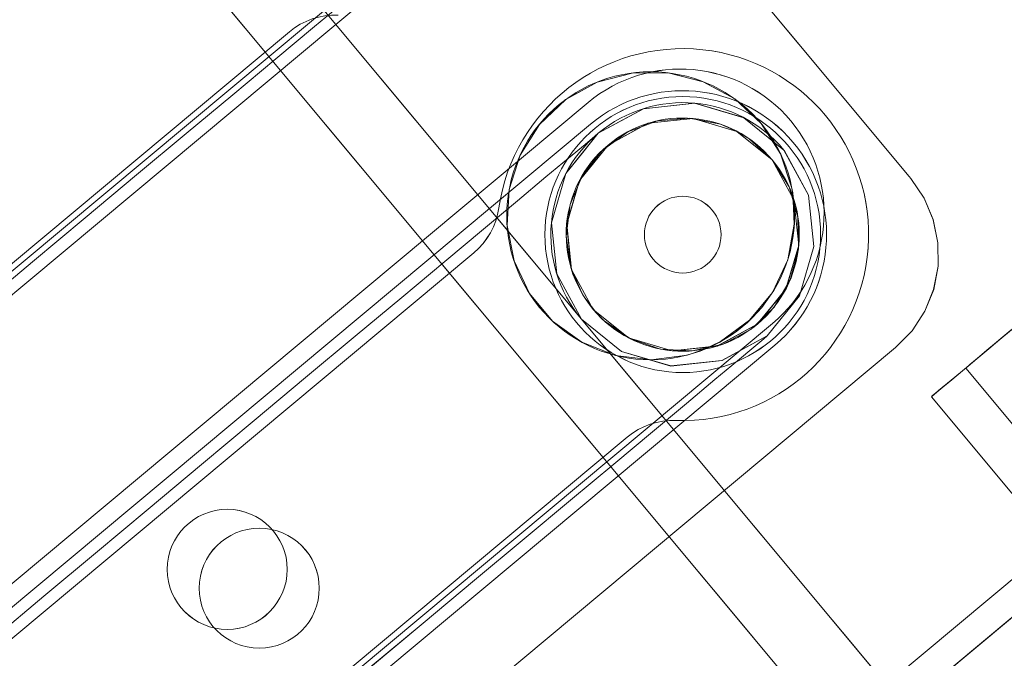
# Model space of a CAD drawing. Header units: millimetres. Extents: x -125266 to 274256, y -711690 to -301689.
# Tile 57 of 256: x -53293 to -53252, y -361047 to -361020. Entities that reach past the tile are written whole.
import ezdxf

# ---------------------------------------------------------------- set-up
doc = ezdxf.new("R2010")
doc.units = ezdxf.units.MM
doc.linetypes.add('CONTINOUS', pattern=[0])
for name, color, linetype, lineweight in [('AD Wall', 8, 'Continuous', 15), ('ARCH', 7, 'Continuous', 0), ('Equipment', 8, 'Continuous', 0), ('MEPTEK HVAC-Kitchen Fresh Air Duct', 3, 'Continuous', 30), ('MEPTEK-TEXT1', 7, 'Continuous', 30)]:
    doc.layers.add(name, color=color, linetype=linetype, lineweight=lineweight)
doc.layers.add('Light Equipment', color=8, linetype='Continuous')
doc.styles.get("Standard").update_dxf_attribs({"font": 'ARIALN.TTF'})
doc.styles.add('Times New Roman', font='times.ttf', dxfattribs={"height": 150})
doc.dimstyles.new('ARA-125', dxfattribs={"dimtxt": 200, "dimasz": 75, "dimexe": 0, "dimexo": 75, "dimgap": 7.5, "dimtad": 0, "dimdec": 0, "dimrnd": 5, "dimdsep": 46, "dimtxsty": 'Times New Roman', "dimblk": 'ARCHTICK', "dimcen": 56.25, "dimdle": 56.25, "dimclrd": 256, "dimclre": 256, "dimclrt": 256, "dimazin": 3, "dimtfac": 1, "dimtdec": 0, "dimtix": 1, "dimtmove": 1, "dimatfit": 3, "dimfxl": 0, "dimtolj": 1, "dimlwd": -1, "dimlwe": 0, "dimarcsym": 0})
pattern_1 = [(22.867872, (419150.544, -703283.92), (-30.845707, 73.1364), [])]

# ---------------------------------------------------------------- blocks, each defined once
blk = doc.blocks.new('A$Cf0359734')
at = {"layer": 'Equipment', "extrusion": (0, 0, -1), "elevation": -15}
for points in [[(-610.078, 1224.798, -3.802846), (-1131.035, 947.449, 3.802846)], [(-563.585, 1106.137, -3.146449), (-1057.949, 842.946, 3.146449)], [(-701.401, 287.039, -2.242091), (-691.22, 292.459, 2.242091)], [(-703.607, 292.296, -0.9995), (-693.014, 297.936, 0.9995)], [(-704.042, 291.499, -0.9995), (-693.448, 297.139, 0.9995)], [(-696.16, 289.464), (-698.216, 288.845), (-700.349, 289.062), (-702.24, 290.073), (-703.6, 291.734), (-704.218, 293.79), (-704.002, 295.923), (-702.99, 297.814), (-701.329, 299.174, -1)], [(-701.029, 298.61, -0.999719), (-696.461, 290.028, -0.999719)]]:
    blk.add_lwpolyline(points, format="xyb", close=True, dxfattribs=at)
for points in [[(-591.722, 1158.987, -3.538831), (-1086.084, 895.797), (-1091.774, 906.486), (-1091.58, 906.121), (-1086.084, 895.797), (-1084.559, 898.382), (-1083.015, 900.957), (-1081.46, 903.525), (-1079.888, 906.087), (-1078.303, 908.636), (-1076.702, 911.181)], [(-1077.22, 914.233), (-1087.359, 908.836), (-1091.168, 906.808, 3.626728), (-598.019, 1169.352)], [(-597.218, 1169.311, -3.616317), (-1091.58, 906.121), (-1091.532, 906.208), (-1091.475, 906.293), (-1091.426, 906.38), (-1091.369, 906.465), (-1091.32, 906.552), (-1091.272, 906.639), (-1091.215, 906.724), (-1091.168, 906.808), (-598.022, 1169.351)], [(-597.218, 1169.31, -3.616317), (-1091.582, 906.12, 3.616317), (-597.219, 1169.312)], [(-591.722, 1158.988, -3.538831), (-1086.084, 895.795), (-1084.554, 898.384), (-1083.015, 900.956), (-1081.455, 903.526), (-1079.889, 906.086), (-1078.304, 908.635), (-1076.703, 911.179)], [(-599.158, 1041.719, -0.011713), (-984.646, 836.489), (-990.409, 833.326), (-995.883, 829.759), (-1000.962, 825.886), (-1005.713, 821.665), (-1011.224, 815.871), (-1016.164, 809.592), (-1020.378, 803.047), (-1023.979, 796.101), (-1025.529, 792.694), (-1080.437, 895.526, 3.572618), (-594.649, 1154.151, -3.572618), (-1080.436, 895.526, 3.572618), (-594.65, 1154.151, -3.572618), (-1080.31, 895.593), (-1031.842, 804.552), (-1031.857, 804.516), (-1031.842, 804.552)], [(-546.271, 1063.035, -2.890001), (-1031.776, 804.429), (-1025.527, 792.692)]]:
    blk.add_lwpolyline(points, format="xyb", dxfattribs=at)
for points in [[(-310.659, 510.899), (-706.676, 300.066)], [(-289.408, 506.011), (-713.146, 280.42), (-711.737, 277.773), (-713.146, 280.42)], [(-702.911, 282.47), (-704.632, 281.554), (-706.289, 280.672), (-707.814, 279.86), (-709.153, 279.147), (-710.249, 278.564), (-711.064, 278.13), (-711.567, 277.862), (-711.737, 277.772), (-713.146, 280.419), (-711.737, 277.772), (-287.998, 503.363), (-711.737, 277.772), (-711.567, 277.862), (-711.064, 278.13), (-710.249, 278.564), (-709.153, 279.147), (-707.814, 279.86), (-706.289, 280.672), (-704.632, 281.554)], [(-713.144, 280.421), (-712.975, 280.511), (-712.477, 280.776), (-711.657, 281.213), (-710.561, 281.796), (-709.221, 282.51), (-707.697, 283.321), (-706.039, 284.203), (-704.319, 285.12), (-298.237, 501.311), (-704.319, 285.12), (-706.039, 284.203), (-707.697, 283.321), (-709.221, 282.51), (-710.561, 281.796), (-711.657, 281.213), (-712.477, 280.776), (-712.975, 280.511)], [(-296.827, 498.663), (-702.909, 282.471)], [(-684.186, 302.637), (-662.097, 261.146)], [(-663.002, 261.232), (-684.621, 301.839)], [(-698.626, 300.374), (-700.032, 299.837), (-701.263, 298.971), (-702.237, 297.827), (-702.335, 297.666), (-702.895, 296.471), (-703.198, 294.998), (-703.119, 293.498), (-702.675, 292.063), (-701.89, 290.782), (-701.361, 290.207), (-700.804, 289.736), (-699.497, 288.991), (-698.046, 288.602), (-696.54, 288.581), (-695.076, 288.933), (-693.747, 289.64), (-692.644, 290.656), (-691.82, 291.916), (-691.333, 293.338), (-691.221, 294.838), (-691.482, 296.323), (-692.102, 297.692), (-693.044, 298.861), (-694.25, 299.762), (-695.641, 300.332), (-697.133, 300.544)], [(-701.329, 299.173), (-699.274, 299.792), (-697.143, 299.581), (-695.25, 298.564), (-693.89, 296.903), (-693.271, 294.847), (-693.487, 292.714), (-694.499, 290.823), (-696.16, 289.463), (-694.499, 290.823), (-693.487, 292.714), (-693.271, 294.847), (-693.593, 295.912), (-693.89, 296.903), (-694.629, 297.807), (-695.25, 298.564), (-697.143, 299.581), (-699.252, 299.79), (-699.274, 299.792)], [(-701.029, 298.61), (-699.213, 299.156), (-697.325, 298.965), (-695.655, 298.074), (-694.455, 296.6), (-693.904, 294.786), (-694.095, 292.898), (-694.994, 291.23), (-696.461, 290.028), (-698.276, 289.483), (-700.162, 289.668), (-701.835, 290.564), (-703.032, 292.033), (-703.586, 293.852), (-703.392, 295.735), (-702.496, 297.408)], [(-696.46, 290.027), (-698.276, 289.482), (-700.165, 289.672), (-701.838, 290.569), (-703.034, 292.038), (-703.585, 293.851), (-703.395, 295.74), (-702.495, 297.407), (-701.029, 298.609), (-699.213, 299.155), (-697.327, 298.97), (-695.654, 298.073), (-694.458, 296.604), (-693.907, 294.791), (-694.097, 292.902), (-694.994, 291.229)], [(-702.102, 297.834), (-701.027, 298.61), (-699.788, 299.066), (-699.192, 299.159), (-698.465, 299.172), (-697.168, 298.918), (-695.986, 298.318), (-695.01, 297.431), (-694.308, 296.303), (-693.938, 295.033), (-693.92, 293.71), (-694.265, 292.432), (-694.942, 291.291), (-695.732, 290.503), (-695.898, 290.381), (-696.598, 289.96), (-697.068, 289.758), (-698.357, 289.473), (-699.682, 289.549), (-700.929, 289.978), (-702.022, 290.729), (-702.869, 291.745), (-703.412, 292.958), (-703.604, 294.262), (-703.442, 295.578), (-702.923, 296.799)], [(-696.16, 289.464), (-698.216, 288.846), (-700.347, 289.057), (-702.24, 290.074), (-703.6, 291.735), (-704.219, 293.79), (-704.002, 295.924), (-702.991, 297.814), (-701.33, 299.174), (-702.991, 297.814), (-704.002, 295.924), (-704.219, 293.79), (-703.6, 291.735), (-702.24, 290.074), (-700.347, 289.057), (-698.216, 288.846)], [(-670.925, 256.445), (-693.014, 297.936)], [(-710.897, 291.968), (-710.917, 292.005), (-711.083, 292.318), (-711.399, 292.911), (-711.833, 293.726), (-712.337, 294.674), (-712.856, 295.648), (-713.335, 296.548), (-713.721, 297.273), (-713.972, 297.744), (-714.059, 297.908), (-713.978, 297.755), (-713.732, 297.294), (-713.352, 296.58), (-712.876, 295.685), (-712.357, 294.711), (-711.852, 293.763), (-711.415, 292.942), (-711.091, 292.334), (-710.919, 292.011)], [(-680.363, 295.97), (-680.5, 296.203), (-680.661, 296.429), (-680.844, 296.631), (-681.042, 296.825), (-681.256, 296.996), (-681.485, 297.146), (-681.73, 297.274), (-681.982, 297.378), (-681.73, 297.274), (-681.485, 297.146), (-681.256, 296.996), (-681.042, 296.825), (-680.844, 296.631), (-680.661, 296.429), (-680.5, 296.203)], [(-693.447, 297.138), (-671.829, 256.531)], [(-711.782, 293.631), (-711.878, 293.811), (-712.064, 294.161), (-712.315, 294.632), (-712.591, 295.151), (-712.848, 295.632), (-713.051, 296.013), (-713.163, 296.225), (-713.175, 296.246), (-713.079, 296.066), (-712.893, 295.717), (-712.642, 295.246), (-712.366, 294.727), (-712.109, 294.245), (-711.906, 293.864), (-711.793, 293.652)], [(-665.492, 268.037), (-680.362, 295.97)], [(-691.22, 292.459), (-691.275, 292.192), (-691.306, 291.917), (-691.309, 291.644), (-691.286, 291.371), (-691.236, 291.098), (-691.17, 290.834), (-691.075, 290.579), (-690.956, 290.33), (-691.075, 290.579), (-691.17, 290.834), (-691.236, 291.098), (-691.286, 291.371), (-691.309, 291.644), (-691.306, 291.917), (-691.275, 292.192)], [(-703.608, 292.297), (-681.519, 250.806)], [(-682.423, 250.892), (-704.042, 291.499)], [(-690.958, 290.333), (-676.087, 262.4)], [(-699.784, 285.63), (-699.922, 285.863), (-700.083, 286.09), (-700.265, 286.292), (-700.463, 286.485), (-700.677, 286.657), (-700.906, 286.807), (-701.151, 286.934), (-701.403, 287.038), (-701.151, 286.934), (-700.906, 286.807), (-700.677, 286.657), (-700.463, 286.485), (-700.265, 286.292), (-700.083, 286.09), (-699.922, 285.863)], [(-684.913, 257.698), (-699.784, 285.63)]]:
    blk.add_lwpolyline(points, close=True, dxfattribs=at)
for points in [[(-672.69, 280.493), (-674.048, 283.045), (-675.395, 285.576), (-676.709, 288.043), (-677.972, 290.415), (-679.161, 292.649), (-680.26, 294.714), (-681.25, 296.572), (-682.115, 298.197), (-682.842, 299.563), (-683.42, 300.648), (-683.84, 301.437), (-684.094, 301.914), (-684.178, 302.073)], [(-684.654, 225.624), (-725.758, 302.831)], [(-684.655, 225.625), (-725.758, 302.832), (-726.817, 302.268)], [(-725.759, 302.831), (-726.818, 302.268), (-685.714, 225.061)], [(-726.817, 302.267), (-685.714, 225.06)], [(-683.551, 245.987), (-708.741, 293.302), (-709.115, 294.21), (-709.306, 295.169), (-709.299, 296.151), (-709.112, 297.114), (-708.73, 298.017), (-708.184, 298.831), (-707.494, 299.524), (-706.676, 300.069)], [(-700.03, 299.839), (-700.03, 299.839)], [(-706.674, 300.066), (-706.674, 300.066)], [(-706.676, 300.066), (-707.494, 299.522), (-708.188, 298.833), (-708.73, 298.015), (-709.112, 297.111), (-709.3, 296.149), (-709.301, 295.169), (-709.116, 294.208), (-708.741, 293.3)], [(-725.311, 299.437), (-715.911, 281.781)], [(-693.011, 297.936), (-693.011, 297.936)], [(-709.92, 270.528), (-724.371, 297.671), (-727.018, 296.262)], [(-693.449, 297.139), (-693.449, 297.139)], [(-703.599, 291.733), (-703.515, 291.574), (-703.261, 291.098), (-702.841, 290.309), (-702.263, 289.224), (-701.536, 287.858), (-700.671, 286.232), (-699.681, 284.374), (-698.582, 282.309), (-697.393, 280.075), (-696.13, 277.703), (-694.816, 275.236), (-693.469, 272.706), (-692.111, 270.154), (-690.763, 267.623), (-689.45, 265.156), (-688.187, 262.784), (-686.998, 260.55), (-685.898, 258.485), (-684.909, 256.627), (-684.044, 255.001)], [(-678.478, 267.955), (-679.741, 270.327), (-681.054, 272.794), (-682.402, 275.325), (-683.76, 277.876), (-685.105, 280.402), (-686.421, 282.874), (-687.684, 285.246), (-688.873, 287.48), (-689.97, 289.54), (-690.962, 291.403), (-691.827, 293.029), (-692.554, 294.395), (-693.132, 295.48), (-693.552, 296.269), (-693.806, 296.745), (-693.89, 296.904)], [(-680.366, 295.971), (-680.366, 295.971)], [(-683.55, 245.985), (-708.739, 293.3)], [(-708.742, 293.305), (-708.742, 293.305)], [(-711.773, 293.614), (-721.864, 288.242)], [(-691.223, 292.46), (-691.223, 292.46)], [(-703.605, 292.296), (-703.605, 292.296)], [(-710.897, 291.968), (-720.315, 286.954)], [(-704.043, 291.499), (-704.043, 291.499)], [(-690.96, 290.331), (-690.96, 290.331)], [(-701.404, 287.04), (-701.404, 287.04)], [(-699.785, 285.632), (-699.785, 285.632)]]:
    blk.add_lwpolyline(points, dxfattribs=at)
at = {"layer": 'Equipment', "extrusion": (0, 0, -1)}
for centre, radius in [((-697.209, 294.543, -15), 6.002), ((-698.746, 294.321, -15), 5.751), ((-698.746, 294.321, -15), 5.751), ((-698.744, 294.319, -15), 1.6), ((-698.744, 294.319, -15), 1.6), ((-686.403, 274.238, -15), 2.502), ((-686.403, 274.238, -15), 2.502), ((-687.936, 274.014, -15), 2.502), ((-687.936, 274.014, -15), 2.502)]:
    blk.add_circle(centre, radius, dxfattribs=at)
for centre, radius, start, end in [((-625.132, 625.132, -15), 625.132, 145.142558, 90.917696), ((-624.647, 624.948, -15), 545.055, 148.86045, 87.1998), ((-624.649, 624.946, -15), 545.055, 148.86045, 87.1998), ((-624.649, 624.946, -15), 545.055, 148.86045, 87.1998), ((-624.649, 624.946, -15), 545.055, 148.86045, 87.1998), ((-624.648, 624.948, -15), 535.053, 147.01591, 89.04434), ((-624.648, 624.948, -15), 535.053, 147.01591, 89.04434)]:
    blk.add_arc(centre, radius, start, end, dxfattribs=at)
blk = doc.blocks.new('ARCH')
at = {"layer": 'AD Wall', "lineweight": 0}
h = blk.add_hatch(dxfattribs=at)
h.set_pattern_fill('ANSI31', color=256, scale=25, angle=-22.1321)
h.set_pattern_definition(pattern_1)
edge = h.paths.add_edge_path()
edge.add_arc((-53209.777, -360694.998), 761.132, 66.950176, 372.725314)
edge.add_line((-52467.341, -360527.338), (-52564.885, -360549.366))
edge.add_arc((-53209.777, -360694.998), 661.132, -293.049824, 12.725314, ccw=False)
edge.add_line((-52950.923, -360086.648), (-52911.77, -359994.631))
h = blk.add_hatch(dxfattribs=at)
h.set_pattern_fill('ANSI31', color=256, scale=25, angle=-22.1321)
h.set_pattern_definition(pattern_1)
edge = h.paths.add_edge_path()
edge.add_arc((-53209.777, -360694.998), 761.132, 66.950176, 372.725314)
edge.add_line((-52467.341, -360527.338), (-52564.885, -360549.366))
edge.add_arc((-53209.777, -360694.998), 661.132, -293.049824, 12.725314, ccw=False)
edge.add_line((-52950.923, -360086.648), (-52911.77, -359994.631))
at = {"layer": 'AD Wall', "lineweight": 0, "extrusion": (0, 0, -1)}
for radius in [761.132, 761.132, 661.132, 661.132]:
    blk.add_arc((53209.777, -360694.998, -5.049), radius, 167.274686, 113.049824, dxfattribs=at)
at = {"layer": 'Light Equipment', "lineweight": 0, "extrusion": (0, 0, -1), "elevation": -5.049}
for points in [[(52997.285, -360133.855, -3.802846), (52619.203, -360587.036, 3.802846)], [(53085.056, -360226.257, -3.146449), (52726.274, -360656.304, 3.146449)], [(53265.985, -361036.923, -2.242091), (53273.374, -361028.067, 2.242091)], [(53261.961, -361032.884, -0.9995), (53269.649, -361023.669, 0.9995)], [(53261.858, -361033.786, -0.9995), (53269.547, -361024.571, 0.9995)], [(53269.926, -361032.702), (53268.255, -361034.05), (53266.198, -361034.653), (53264.065, -361034.428), (53262.18, -361033.402), (53260.832, -361031.731), (53260.229, -361029.673), (53260.454, -361027.541), (53261.48, -361025.655, -1)], [(53261.97, -361026.064, -0.999719), (53269.436, -361032.293, -0.999719)]]:
    blk.add_lwpolyline(points, format="xyb", close=True, dxfattribs=at)
for points in [[(52681.566, -360597.53), (52674.208, -360606.349), (52671.443, -360609.663, 3.626728), (53029.343, -360180.672)], [(53030.101, -360180.409, -3.616317), (52671.32, -360610.454), (52671.332, -360610.355), (52671.353, -360610.255), (52671.365, -360610.156), (52671.386, -360610.056), (52671.399, -360609.957), (52671.411, -360609.858), (52671.432, -360609.758), (52671.443, -360609.663), (53029.342, -360180.674)], [(53030.101, -360180.41, -3.616317), (52671.318, -360610.456, 3.616317), (53030.101, -360180.408)], [(53039.081, -360187.901, -3.538831), (52680.301, -360617.948), (52680.744, -360614.974), (52681.2, -360612.012), (52681.677, -360609.043), (52682.163, -360606.082), (52682.671, -360603.124), (52683.196, -360600.164)], [(53039.082, -360187.901, -3.538831), (52680.301, -360617.947), (52671.003, -360610.189), (52671.321, -360610.454), (52680.301, -360617.947), (52680.74, -360614.977), (52681.2, -360612.01), (52681.673, -360609.046), (52682.163, -360606.081), (52682.671, -360603.122), (52683.196, -360600.162)], [(53076.373, -360299.33, -0.011713), (52796.609, -360634.668), (52792.462, -360639.77), (52788.735, -360645.136), (52785.489, -360650.637), (52782.678, -360656.337), (52779.757, -360663.781), (52777.546, -360671.458), (52776.108, -360679.109), (52775.39, -360686.899), (52775.238, -360690.639), (52685.634, -360616.071, 3.572618), (53038.192, -360193.484, -3.572618), (52685.634, -360616.07, 3.572618), (53038.191, -360193.484, -3.572618), (52685.726, -360615.961), (52764.922, -360682.033), (52764.921, -360682.072), (52764.922, -360682.033)], [(53117.333, -360259.66, -2.890001), (52765.029, -360682.122), (52775.24, -360690.64)]]:
    blk.add_lwpolyline(points, format="xyb", dxfattribs=at)
for points in [[(53565.125, -360678.869), (53257.599, -361047.479), (53259.902, -361049.401), (53257.599, -361047.479)], [(53266.308, -361041.724), (53265.059, -361043.221), (53263.856, -361044.662), (53262.75, -361045.989), (53261.778, -361047.154), (53260.982, -361048.107), (53260.39, -361048.816), (53260.025, -361049.254), (53259.903, -361049.401), (53257.6, -361047.48), (53259.903, -361049.401), (53567.428, -360680.791), (53259.903, -361049.401), (53260.025, -361049.254), (53260.39, -361048.816), (53260.982, -361048.107), (53261.778, -361047.154), (53262.75, -361045.989), (53263.856, -361044.662), (53265.059, -361043.221)], [(53543.598, -360682.348), (53256.191, -361026.843)], [(53257.6, -361047.478), (53257.723, -361047.33), (53258.085, -361046.897), (53258.68, -361046.183), (53259.475, -361045.23), (53260.448, -361044.065), (53261.554, -361042.739), (53262.757, -361041.297), (53264.006, -361039.8), (53558.717, -360686.55), (53264.006, -361039.8), (53262.757, -361041.297), (53261.554, -361042.739), (53260.448, -361044.065), (53259.475, -361045.23), (53258.68, -361046.183), (53258.085, -361046.897), (53257.723, -361047.33)], [(53561.021, -360688.471), (53266.309, -361041.722)], [(53276.055, -361015.989), (53312.148, -361046.101)], [(53311.278, -361046.362), (53275.953, -361016.891)], [(53282.109, -361020.724), (53281.894, -361020.56), (53281.659, -361020.411), (53281.414, -361020.293), (53281.157, -361020.188), (53280.895, -361020.11), (53280.626, -361020.057), (53280.351, -361020.031), (53280.079, -361020.03), (53280.351, -361020.031), (53280.626, -361020.057), (53280.895, -361020.11), (53281.157, -361020.188), (53281.414, -361020.293), (53281.659, -361020.411), (53281.894, -361020.56)], [(53306.408, -361040.996), (53282.109, -361020.724)], [(53263.532, -361023.525), (53262.432, -361024.553), (53261.618, -361025.818), (53261.147, -361027.245), (53261.117, -361027.431), (53261.048, -361028.749), (53261.322, -361030.227), (53261.96, -361031.587), (53262.913, -361032.749), (53264.122, -361033.641), (53264.829, -361033.973), (53265.522, -361034.2), (53267.013, -361034.397), (53268.504, -361034.211), (53269.907, -361033.663), (53271.131, -361032.786), (53272.095, -361031.63), (53272.735, -361030.273), (53273.023, -361028.795), (53272.938, -361027.295), (53272.477, -361025.864), (53271.676, -361024.586), (53270.586, -361023.552), (53269.272, -361022.823), (53267.816, -361022.444), (53266.312, -361022.439), (53264.851, -361022.805)], [(53305.742, -361053.781), (53269.649, -361023.669)], [(53261.48, -361025.656), (53263.151, -361024.308), (53265.205, -361023.701), (53267.342, -361023.93), (53269.227, -361024.956), (53270.575, -361026.627), (53271.178, -361028.685), (53270.953, -361030.817), (53269.927, -361032.703), (53270.953, -361030.817), (53271.178, -361028.685), (53270.575, -361026.627), (53269.875, -361025.762), (53269.227, -361024.956), (53268.201, -361024.397), (53267.342, -361023.93), (53265.205, -361023.701), (53263.172, -361024.302), (53263.151, -361024.308)], [(53269.548, -361024.572), (53304.872, -361054.042)], [(53261.269, -361027.187), (53261.972, -361026.063), (53262.948, -361025.175), (53263.465, -361024.864), (53264.133, -361024.578), (53265.431, -361024.324), (53266.752, -361024.435), (53267.99, -361024.889), (53269.065, -361025.669), (53269.887, -361026.707), (53270.402, -361027.925), (53270.563, -361029.239), (53270.367, -361030.551), (53269.931, -361031.578), (53269.824, -361031.754), (53269.333, -361032.408), (53268.975, -361032.772), (53267.888, -361033.522), (53266.632, -361033.95), (53265.315, -361034.023), (53264.02, -361033.739), (53262.852, -361033.117), (53261.892, -361032.198), (53261.223, -361031.062), (53260.878, -361029.782), (53260.898, -361028.456)], [(53261.97, -361026.064), (53263.447, -361024.875), (53265.268, -361024.34), (53267.151, -361024.536), (53268.817, -361025.45), (53270.011, -361026.922), (53270.546, -361028.743), (53270.341, -361030.627), (53269.436, -361032.293), (53267.959, -361033.482), (53266.142, -361034.021), (53264.255, -361033.821), (53262.593, -361032.911), (53261.395, -361031.435), (53260.865, -361029.618), (53261.064, -361027.73)], [(53269.436, -361032.293), (53267.96, -361033.483), (53266.138, -361034.018), (53264.251, -361033.818), (53262.589, -361032.908), (53261.396, -361031.436), (53260.861, -361029.615), (53261.065, -361027.731), (53261.971, -361026.065), (53263.447, -361024.876), (53265.264, -361024.337), (53267.151, -361024.537), (53268.813, -361025.447), (53270.007, -361026.919), (53270.542, -361028.74), (53270.342, -361030.627)], [(53269.926, -361032.702), (53268.255, -361034.049), (53266.202, -361034.656), (53264.065, -361034.428), (53262.179, -361033.402), (53260.832, -361031.731), (53260.228, -361029.673), (53260.453, -361027.541), (53261.479, -361025.655), (53260.453, -361027.541), (53260.228, -361029.673), (53260.832, -361031.731), (53262.179, -361033.402), (53264.065, -361034.428), (53266.202, -361034.656), (53268.255, -361034.049)], [(53273.374, -361028.067), (53273.424, -361028.335), (53273.499, -361028.601), (53273.599, -361028.856), (53273.723, -361029.1), (53273.872, -361029.333), (53274.032, -361029.553), (53274.216, -361029.754), (53274.42, -361029.94), (53274.216, -361029.754), (53274.032, -361029.553), (53273.872, -361029.333), (53273.723, -361029.1), (53273.599, -361028.856), (53273.499, -361028.601), (53273.424, -361028.335)], [(53274.418, -361029.938), (53298.717, -361050.21)], [(53255.332, -361035.934), (53255.3, -361035.908), (53255.028, -361035.681), (53254.512, -361035.251), (53253.803, -361034.659), (53252.979, -361033.971), (53252.131, -361033.264), (53251.348, -361032.611), (53250.717, -361032.084), (53250.307, -361031.743), (53250.165, -361031.623), (53250.298, -361031.735), (53250.699, -361032.069), (53251.321, -361032.588), (53252.099, -361033.237), (53252.946, -361033.944), (53253.771, -361034.632), (53254.485, -361035.227), (53255.014, -361035.669), (53255.295, -361035.904)], [(53261.96, -361032.884), (53298.053, -361062.996)], [(53253.885, -361034.728), (53253.729, -361034.597), (53253.425, -361034.343), (53253.015, -361034.001), (53252.564, -361033.625), (53252.145, -361033.275), (53251.813, -361032.999), (53251.629, -361032.845), (53251.61, -361032.83), (53251.767, -361032.96), (53252.071, -361033.214), (53252.481, -361033.556), (53252.932, -361033.932), (53253.351, -361034.282), (53253.683, -361034.559), (53253.867, -361034.712)], [(53297.182, -361063.257), (53261.858, -361033.786)], [(53268.014, -361037.619), (53267.799, -361037.455), (53267.564, -361037.306), (53267.319, -361037.187), (53267.062, -361037.083), (53266.8, -361037.004), (53266.531, -361036.952), (53266.256, -361036.926), (53265.984, -361036.925), (53266.256, -361036.926), (53266.531, -361036.952), (53266.8, -361037.004), (53267.062, -361037.083), (53267.319, -361037.187), (53267.564, -361037.306), (53267.799, -361037.455)], [(53292.312, -361057.891), (53268.014, -361037.619)]]:
    blk.add_lwpolyline(points, close=True, dxfattribs=at)
for points in [[(53295.047, -361032.17), (53292.827, -361030.318), (53290.626, -361028.481), (53288.48, -361026.691), (53286.417, -361024.969), (53284.473, -361023.348), (53282.677, -361021.849), (53281.06, -361020.501), (53279.646, -361019.321), (53278.458, -361018.33), (53277.514, -361017.542), (53276.828, -361016.97), (53276.413, -361016.624), (53276.275, -361016.508)], [(53282.106, -361020.724), (53282.106, -361020.724)], [(53269.652, -361023.668), (53269.652, -361023.668)], [(53269.546, -361024.572), (53269.546, -361024.572)], [(53262.433, -361024.55), (53262.433, -361024.55)], [(53262.18, -361033.403), (53262.319, -361033.518), (53262.733, -361033.864), (53263.419, -361034.436), (53264.363, -361035.224), (53265.552, -361036.215), (53266.966, -361037.395), (53268.582, -361038.744), (53270.378, -361040.242), (53272.322, -361041.864), (53274.385, -361043.585), (53276.531, -361045.375), (53278.733, -361047.212), (53280.952, -361049.064), (53283.154, -361050.901), (53285.3, -361052.691), (53287.363, -361054.412), (53289.307, -361056.034), (53291.103, -361057.532), (53292.72, -361058.881), (53294.133, -361060.061)], [(53294.409, -361045.965), (53292.346, -361044.244), (53290.199, -361042.453), (53287.998, -361040.616), (53285.778, -361038.764), (53283.581, -361036.932), (53281.43, -361035.137), (53279.367, -361033.416), (53277.424, -361031.795), (53275.632, -361030.3), (53274.011, -361028.947), (53272.597, -361027.768), (53271.409, -361026.776), (53270.465, -361025.989), (53269.779, -361025.416), (53269.364, -361025.07), (53269.226, -361024.955)], [(53297.986, -361068.225), (53256.827, -361033.886), (53256.138, -361033.186), (53255.6, -361032.37), (53255.236, -361031.458), (53255.047, -361030.495), (53255.061, -361029.515), (53255.259, -361028.556), (53255.638, -361027.653), (53256.19, -361026.841)], [(53256.191, -361026.843), (53255.638, -361027.655), (53255.255, -361028.554), (53255.061, -361029.517), (53255.047, -361030.498), (53255.237, -361031.46), (53255.604, -361032.368), (53256.138, -361033.189), (53256.827, -361033.889)], [(53256.193, -361026.843), (53256.193, -361026.843)], [(53273.371, -361028.067), (53273.371, -361028.067)], [(53274.417, -361029.94), (53274.417, -361029.94)], [(53304.636, -361087.503), (53237.474, -361031.471)], [(53304.635, -361087.503), (53237.473, -361031.471), (53236.704, -361032.392)], [(53237.472, -361031.471), (53236.704, -361032.392), (53303.866, -361088.424)], [(53236.705, -361032.393), (53303.867, -361088.425)], [(53261.963, -361032.883), (53261.963, -361032.883)], [(53297.988, -361068.226), (53256.829, -361033.888)], [(53261.858, -361033.787), (53261.858, -361033.787)], [(53256.824, -361033.884), (53256.824, -361033.884)], [(53239.166, -361034.446), (53254.526, -361047.26)], [(53253.9, -361034.74), (53246.577, -361043.518)], [(53264.315, -361055.427), (53240.702, -361035.728), (53238.781, -361038.03)], [(53255.332, -361035.934), (53248.497, -361044.128)], [(53265.982, -361036.924), (53265.982, -361036.924)], [(53268.012, -361037.617), (53268.012, -361037.617)]]:
    blk.add_lwpolyline(points, dxfattribs=at)
at = {"layer": 'Light Equipment', "lineweight": 0, "extrusion": (0, 0, -1)}
for centre, radius in [((53267.041, -361028.393, -5.049), 6.002), ((53265.701, -361029.177, -5.049), 5.751), ((53265.701, -361029.177, -5.049), 5.751), ((53265.703, -361029.179, -5.049), 1.6), ((53265.703, -361029.179, -5.049), 1.6), ((53284.701, -361043.131, -5.049), 2.502), ((53284.701, -361043.131, -5.049), 2.502), ((53283.365, -361043.916, -5.049), 2.502), ((53283.365, -361043.916, -5.049), 2.502)]:
    blk.add_circle(centre, radius, dxfattribs=at)
for centre, radius, start, end in [((53209.26, -360695.008, -5.049), 625.132, 167.274686, 113.049824), ((53209.779, -360694.995, -5.049), 545.055, 170.99258, 109.33193), ((53209.777, -360694.998, -5.049), 545.055, 170.99258, 109.33193), ((53209.777, -360694.998, -5.049), 545.055, 170.99258, 109.33193), ((53209.777, -360694.998, -5.049), 545.055, 170.99258, 109.33193), ((53209.778, -360694.996, -5.049), 535.053, 169.14804, 111.17647), ((53209.778, -360694.996, -5.049), 535.053, 169.14804, 111.17647)]:
    blk.add_arc(centre, radius, start, end, dxfattribs=at)
at = {"layer": 'Equipment', "rotation": 337.8678715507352}
blk.add_blockref('A$Cf0359734', (-54023.845, -361038.564, -9.95), dxfattribs=at)
blk = doc.blocks.new('_ArchTick')
at = {"color": 0, "linetype": 'ByBlock', "const_width": 0.15}
blk.add_lwpolyline([(-0.5, -0.5), (0.5, 0.5)], dxfattribs=at)

msp = doc.modelspace()

# ---------------------------------------------------------------- block references
at = {"layer": 'ARCH'}
msp.add_blockref('ARCH', (0, 0), dxfattribs=at)

# ---------------------------------------------------------------- texts
at = {"layer": 'MEPTEK-TEXT1', "char_height": 350, "attachment_point": 1}
for s, insert, width in [('{\\fCalibri|b0|i0|c0|p34;\\H1.28571x;\\C1;GENERAL GUIDELINES-HVAC :\\P\\fArial Narrow|b0|i0|c0|p34;\\H0.88889x;\\C256;\\P\\fCalibri|b0|i0|c0|p34;\\C4;DUCTING :\\H0.875x;\\P\\pi-1050,l1050,t1050;\\C256;1.^IDUCTING SHALL BE IN ACCORDANCE WITH IS 655, GALVANIZED IRON SHEET TO BE USED FOR ALL DUCTING WORKS. THERMAL INSULATION ON DUCTS SHALL BE 19 MM THICK. CLOSED CELL CLASS “O” BS 476 PART 6-7 FM APPROVED NITRILE RUBBER ELASTOMERIC INSULATION THERMAL CONDUCTIVITY 0.033 WATTS PER METER-KELVIN (W/(M.K)) AT 0°C FOR AIR CONDITIONING DUCTING. \\P2.^ITHERMAL INSULATION ON KITCHEN EXHAUST DUCTING SHALL BE 80 MM THICK ALUMINUM FOIL FACED RESIN BONDED FIBRE GLASS WOOL OF DENSITY NOT LESS THAN 48 KG/M3.\\P3.^ITHERMAL INSULATION ON FRESH AIR, SUPPLY AIR AND RETURN AIR SHALL BE 19MM THICK CLOSED CELL ANTI-MICROBIAL CLASS “O” BS 476 AND PART 6 & 7 FM APPROVED NITRILE RUBBER ELASTOMERIC INSULATION THERMAL CONDUCTIVITY 0.033 WATTS PER METER-KELVIN (W/ (M\\fArial|b0|i0|c0|p34;.\\fCalibri|b0|i0|c0|p34;K)) AT 0°C.\\P4.^IAPPROPRIATE NUMBER OF TRAP DOORS SHALL BE PROVIDED IN KITCHEN EXHAUST DUCTING FOR OIL/GREASE CLEANING PURPOSE.\\P5.^IDUCTING INSTALLATION WITH RESPECT TO FRESH AIR INTAKE, KITCHEN EXHAUST OUT FROM LOCATION UP TO LOUVERS AT FAÇADE SHALL BE IN THE SCOPE OF CONCESSIONER INCLUDING AIR WASHER, EXHAUST FAN SECTION DRY SCRUBBER ETC.\\P6.^IEACH AND EVERY KITCHEN EXHAUST HOOD SHOULD BE EQUIPPED WITH UL LISTED, WET CHEMICAL BASED, MECHANICALLY OPERATED, AUTOMATIC FIRE SUPPRESSION SYSTEM. SEPARATE DRAWING TO BE SUBMITTED FOR HOOD SUPPRESSION SYSTEM.\\P7.^ISUPPORTING OF DUCTING TO BE DONE WITH USING ANGLE 50X 50 X 5MM AND TIE ROD OF SIZE MINIMUM 10 MM DIA/ AS PER DUCT SIZE.\\P8.^IPOST COMPLETION OF ONSITE WORK, CONCESSIONAIRE HAS TO SHARE TESTING AND COMMISSIONING REPORT WITH DIAL.\\P9.^IINTEGRATION WITH FIRE ALARM SYSTEM, SO THAT AHU GET SWITCHED OFF IN CASE OF ANY FIRE INCIDENT.\\P10.^IFOR EQUIPMENT PLACEMENT STRUCTURAL DETAILS TO BE APPROVED BY STRUCTURAL CONSULTANT AND SAME TO BE SHARE WITH DIAL.\\P11.^ITRAP DOOR WITH PROPER ACCESS TO BE PROVIDED FOR FILTER AND COPPER COIL CLEANING.\\P12.^IKITCHEN VENTILATION SHALL COMPLY TO NFPA 96 GUIDELINE.}', (-102876.109, -301696.901), 28043.42879), ('{\\fCalibri|b0|i0|c0|p34;\\H1.28571x;\\C1;CHILLED WATER PIPING:-\\H0.77778x;\\P\\pi-1050,l1050,t1050;\\C256;1.^ICHILLED WATER PIPING SHALL BE CONFIRMING TO IS:1239 PART I CLASS ‘C’ HEAVY AND FITTING SHALL BE CONFORMING TO ASTM A-105,3000LBS SOCKET WELD END (UP TO 50MM) & 1S:1239 PART-II HEAVY/ASTM A-234 WPB, GR.B BUTT WELD FITTING ( ABOVE 50NB PIPE SIZE)\\P2.^IPIPING CONNECTION SHOULD BE SOCKET WELDED UP TO 50NB SIZE AND SHALL BE BUTT WELD ABOVE 50NB PIPE SIZE. PIPE FLANGES SHOULD BE CONFIRMING TO ASTM A-105 # 150 SORF AND FLANGE DIMENSION SHOULD BE IN ACCORDANCE WITH ASME/ANSI B 16.5 (150 SORF), FITTING TO FITTING WELDING IS NOT ALLOWED. NOZZLE CONNECTIONS/THREDOLETS/WELDOLETS ARE NOT ALLOWED BY PUNCTURING THE PIPE. ONLY EQUAL/UNEQUAL TEE’S SHALL BE USED FOR BRANCH CONNECTION FROM HEADER. SOCKET WELD END TEE SHOULD BE USED FOR BRANCH CONNECTION (UP-TO -50NB PIPE SIZE) W.R.T TO PRESSURE GAUGE/TEMPERATURE GAUGE/AIR VENT/DRAIN POINT ETC.\\P3.^IPOST INSTALLATION CLEARANCE BY DIAL, CHW PIPING SHALL BE TESTED @15KGF/CM2 HYDROSTATICS PRESSURE FOR 24HRS HOLD TIME AND TESTING SHOULD BE WITNESSED TO DIAL TEAM.\\P4.^ITHERMAL INSULATION ON CHW AND CONDENSATE DRAIN PIPING LINE SHALL BE 25MM THICK. CLOSED CELL ANTI-MICROBIAL CLASS “O” BS 476 AND PART 6 & 7 FM APPROVED NITRILE RUBBER ELASTOMERIC INSULATION THERMAL CONDUCTIVITY 0.033 WATTS PER METER-KELVIN (W/ (M\\fArial|b0|i0|c0|p34;⋅\\fCalibri|b0|i0|c0|p34;K)) AT 0°C.\\P5.^ICONDENSATE DRAIN PIPING SHALL BE COMPLYING TO IS 4985 CLASS 3 UPVC PIPE. SOLVENT CEMENT COMPLYING WITH ASTM D2564 SHALL BE USED FOR JOINTS.\\P6.^IFOR CEILING SUSPENDED CHILLED WATER PIPE:  PIPE SHOULD BE HANGED WITH TIE ROD OF SIZE MINIMUM 10 MM DIA.}', (-102709.024, -319968.004), 24849.35391)]:
    msp.add_mtext(s, dxfattribs=dict(at, insert=insert, width=width))

# ---------------------------------------------------------------- leaders
at = {"layer": 'MEPTEK HVAC-Kitchen Fresh Air Duct', "linetype": 'CONTINOUS', "lineweight": -2, "ltscale": 25}
msp.add_leader([(-54089.525, -360808.891), (-54089.525, -362709.219), (-53079.775, -362709.219)], dimstyle='ARA-125', override={"dimtxt": 150, "dimasz": 150}, dxfattribs=at)

doc.saveas('drawing.dxf')
